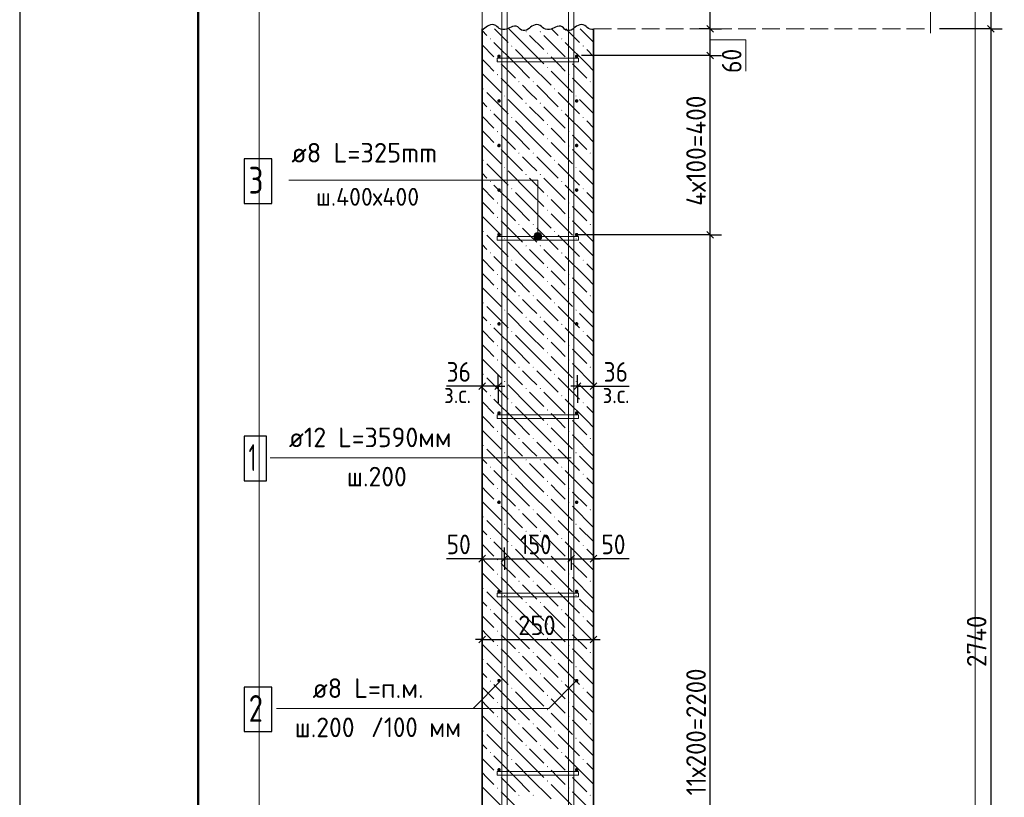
# Model space of a CAD drawing. Header units: millimetres. Extents: x 0 to 50400, y 0 to 35640.
# Tile 9 of 23: x 0 to 13249, y 19559 to 30022. Entities that reach past the tile are written whole.
import ezdxf

# ---------------------------------------------------------------- set-up
doc = ezdxf.new("R2010")
doc.units = ezdxf.units.MM
doc.linetypes.add('______2', pattern=[324, 240, -84])
for name, color, linetype, lineweight in [('Standard', 7, 'Continuous', 25), ('ЖБ Перекрытие верхний уровень', 7, 'Continuous', 35), ('ЖБ Стена верхний уровень', 7, 'Continuous', 35), ('Позиционная метка линия выноска', 7, 'Continuous', 13), ('Позиционная метка номер позиции', 7, 'Continuous', 13), ('Примечания', 7, 'Continuous', 13)]:
    doc.layers.add(name, color=color, linetype=linetype, lineweight=lineweight)
doc.layers.add('Размерная выноска', color=7, linetype='Continuous')
for name, color, linetype, true_color in [('Стена фоновая арматура У1', 7, '______2', 0xa0a0a0), ('Стена фоновая арматура Х1', 7, '______2', 0xa0a0a0), ('Стена фоновая затяжка С-обр.', 7, '______2', 0xa0a0a0)]:
    doc.layers.add(name, color=color, linetype=linetype, true_color=true_color)
doc.styles.add('ISOCPEUR', font='txt')

msp = doc.modelspace()

# ---------------------------------------------------------------- hatches: boundary and pattern name
at = {"layer": 'ЖБ Стена верхний уровень', "linetype": 'Continuous', "lineweight": 18, "transparency": 33554687}
for points in [[(6806, 29859), (6814, 29867), (6822, 29859), (6814, 29851)], [(6998, 29859), (7006, 29867), (7014, 29859), (7006, 29851)], [(6326, 29763), (6334, 29771), (6342, 29763), (6334, 29755)], [(7286, 29763), (7294, 29771), (7302, 29763), (7294, 29755)], [(6614, 29667), (6622, 29675), (6630, 29667), (6622, 29659)], [(7094, 29571), (7102, 29579), (7110, 29571), (7102, 29563)], [(7574, 29667), (7582, 29675), (7590, 29667), (7582, 29659)], [(6422, 29475), (6430, 29483), (6438, 29475), (6430, 29467)], [(7382, 29475), (7390, 29483), (7398, 29475), (7390, 29467)], [(6422, 29283), (6430, 29291), (6438, 29283), (6430, 29275)], [(7094, 29379), (7102, 29387), (7110, 29379), (7102, 29371)], [(7382, 29283), (7390, 29291), (7398, 29283), (7390, 29275)], [(6710, 29187), (6718, 29195), (6726, 29187), (6718, 29179)], [(6902, 29187), (6910, 29195), (6918, 29187), (6910, 29179)], [(7670, 29187), (7678, 29195), (7686, 29187), (7678, 29179)], [(6230, 29091), (6238, 29099), (6246, 29091), (6238, 29083)], [(7190, 29091), (7198, 29099), (7206, 29091), (7198, 29083)], [(6518, 28995), (6526, 29003), (6534, 28995), (6526, 28987)], [(6806, 28899), (6814, 28907), (6822, 28899), (6814, 28891)], [(6998, 28899), (7006, 28907), (7014, 28899), (7006, 28891)], [(7478, 28995), (7486, 29003), (7494, 28995), (7486, 28987)], [(6326, 28803), (6334, 28811), (6342, 28803), (6334, 28795)], [(7286, 28803), (7294, 28811), (7302, 28803), (7294, 28795)], [(6614, 28707), (6622, 28715), (6630, 28707), (6622, 28699)], [(7094, 28611), (7102, 28619), (7110, 28611), (7102, 28603)], [(7574, 28707), (7582, 28715), (7590, 28707), (7582, 28699)], [(6422, 28515), (6430, 28523), (6438, 28515), (6430, 28507)], [(7382, 28515), (7390, 28523), (7398, 28515), (7390, 28507)], [(7094, 28419), (7102, 28427), (7110, 28419), (7102, 28411)], [(6422, 28323), (6430, 28331), (6438, 28323), (6430, 28315)], [(6710, 28227), (6718, 28235), (6726, 28227), (6718, 28219)], [(6902, 28227), (6910, 28235), (6918, 28227), (6910, 28219)], [(7382, 28323), (7390, 28331), (7398, 28323), (7390, 28315)], [(7670, 28227), (7678, 28235), (7686, 28227), (7678, 28219)], [(6230, 28131), (6238, 28139), (6246, 28131), (6238, 28123)], [(7190, 28131), (7198, 28139), (7206, 28131), (7198, 28123)], [(6518, 28035), (6526, 28043), (6534, 28035), (6526, 28027)], [(7478, 28035), (7486, 28043), (7494, 28035), (7486, 28027)], [(6326, 27843), (6334, 27851), (6342, 27843), (6334, 27835)], [(6806, 27939), (6814, 27947), (6822, 27939), (6814, 27931)], [(6998, 27939), (7006, 27947), (7014, 27939), (7006, 27931)], [(7286, 27843), (7294, 27851), (7302, 27843), (7294, 27835)], [(6614, 27747), (6622, 27755), (6630, 27747), (6622, 27739)], [(7574, 27747), (7582, 27755), (7590, 27747), (7582, 27739)], [(6422, 27555), (6430, 27563), (6438, 27555), (6430, 27547)], [(7094, 27651), (7102, 27659), (7110, 27651), (7102, 27643)], [(7382, 27555), (7390, 27563), (7398, 27555), (7390, 27547)], [(7094, 27459), (7102, 27467), (7110, 27459), (7102, 27451)], [(6422, 27363), (6430, 27371), (6438, 27363), (6430, 27355)], [(7382, 27363), (7390, 27371), (7398, 27363), (7390, 27355)], [(6230, 27171), (6238, 27179), (6246, 27171), (6238, 27163)], [(6710, 27267), (6718, 27275), (6726, 27267), (6718, 27259)], [(6902, 27267), (6910, 27275), (6918, 27267), (6910, 27259)], [(7190, 27171), (7198, 27179), (7206, 27171), (7198, 27163)], [(7670, 27267), (7678, 27275), (7686, 27267), (7678, 27259)], [(6518, 27075), (6526, 27083), (6534, 27075), (6526, 27067)], [(7478, 27075), (7486, 27083), (7494, 27075), (7486, 27067)], [(6806, 26979), (6814, 26987), (6822, 26979), (6814, 26971)], [(6998, 26979), (7006, 26987), (7014, 26979), (7006, 26971)], [(6326, 26883), (6334, 26891), (6342, 26883), (6334, 26875)], [(6614, 26787), (6622, 26795), (6630, 26787), (6622, 26779)], [(7286, 26883), (7294, 26891), (7302, 26883), (7294, 26875)], [(7574, 26787), (7582, 26795), (7590, 26787), (7582, 26779)], [(7094, 26691), (7102, 26699), (7110, 26691), (7102, 26683)], [(6422, 26595), (6430, 26603), (6438, 26595), (6430, 26587)], [(7094, 26499), (7102, 26507), (7110, 26499), (7102, 26491)], [(7382, 26595), (7390, 26603), (7398, 26595), (7390, 26587)], [(6422, 26403), (6430, 26411), (6438, 26403), (6430, 26395)], [(7382, 26403), (7390, 26411), (7398, 26403), (7390, 26395)], [(6710, 26307), (6718, 26315), (6726, 26307), (6718, 26299)], [(6902, 26307), (6910, 26315), (6918, 26307), (6910, 26299)], [(7670, 26307), (7678, 26315), (7686, 26307), (7678, 26299)], [(6230, 26211), (6238, 26219), (6246, 26211), (6238, 26203)], [(6518, 26115), (6526, 26123), (6534, 26115), (6526, 26107)], [(7190, 26211), (7198, 26219), (7206, 26211), (7198, 26203)], [(7478, 26115), (7486, 26123), (7494, 26115), (7486, 26107)], [(6806, 26019), (6814, 26027), (6822, 26019), (6814, 26011)], [(6998, 26019), (7006, 26027), (7014, 26019), (7006, 26011)], [(6326, 25923), (6334, 25931), (6342, 25923), (6334, 25915)], [(7286, 25923), (7294, 25931), (7302, 25923), (7294, 25915)], [(6614, 25827), (6622, 25835), (6630, 25827), (6622, 25819)], [(7094, 25731), (7102, 25739), (7110, 25731), (7102, 25723)], [(7574, 25827), (7582, 25835), (7590, 25827), (7582, 25819)], [(6422, 25635), (6430, 25643), (6438, 25635), (6430, 25627)], [(7382, 25635), (7390, 25643), (7398, 25635), (7390, 25627)], [(6422, 25443), (6430, 25451), (6438, 25443), (6430, 25435)], [(7094, 25539), (7102, 25547), (7110, 25539), (7102, 25531)], [(7382, 25443), (7390, 25451), (7398, 25443), (7390, 25435)], [(6710, 25347), (6718, 25355), (6726, 25347), (6718, 25339)], [(6902, 25347), (6910, 25355), (6918, 25347), (6910, 25339)], [(7670, 25347), (7678, 25355), (7686, 25347), (7678, 25339)], [(6230, 25251), (6238, 25259), (6246, 25251), (6238, 25243)], [(7190, 25251), (7198, 25259), (7206, 25251), (7198, 25243)], [(6518, 25155), (6526, 25163), (6534, 25155), (6526, 25147)], [(6806, 25059), (6814, 25067), (6822, 25059), (6814, 25051)], [(6998, 25059), (7006, 25067), (7014, 25059), (7006, 25051)], [(7478, 25155), (7486, 25163), (7494, 25155), (7486, 25147)], [(6326, 24963), (6334, 24971), (6342, 24963), (6334, 24955)], [(7286, 24963), (7294, 24971), (7302, 24963), (7294, 24955)], [(6614, 24867), (6622, 24875), (6630, 24867), (6622, 24859)], [(7094, 24771), (7102, 24779), (7110, 24771), (7102, 24763)], [(7574, 24867), (7582, 24875), (7590, 24867), (7582, 24859)], [(6422, 24675), (6430, 24683), (6438, 24675), (6430, 24667)], [(7382, 24675), (7390, 24683), (7398, 24675), (7390, 24667)], [(7094, 24579), (7102, 24587), (7110, 24579), (7102, 24571)], [(6422, 24483), (6430, 24491), (6438, 24483), (6430, 24475)], [(6710, 24387), (6718, 24395), (6726, 24387), (6718, 24379)], [(6902, 24387), (6910, 24395), (6918, 24387), (6910, 24379)], [(7382, 24483), (7390, 24491), (7398, 24483), (7390, 24475)], [(7670, 24387), (7678, 24395), (7686, 24387), (7678, 24379)], [(6230, 24291), (6238, 24299), (6246, 24291), (6238, 24283)], [(7190, 24291), (7198, 24299), (7206, 24291), (7198, 24283)], [(6518, 24195), (6526, 24203), (6534, 24195), (6526, 24187)], [(7478, 24195), (7486, 24203), (7494, 24195), (7486, 24187)], [(6326, 24003), (6334, 24011), (6342, 24003), (6334, 23995)], [(6806, 24099), (6814, 24107), (6822, 24099), (6814, 24091)], [(6998, 24099), (7006, 24107), (7014, 24099), (7006, 24091)], [(7286, 24003), (7294, 24011), (7302, 24003), (7294, 23995)], [(6614, 23907), (6622, 23915), (6630, 23907), (6622, 23899)], [(7574, 23907), (7582, 23915), (7590, 23907), (7582, 23899)], [(6422, 23715), (6430, 23723), (6438, 23715), (6430, 23707)], [(7094, 23811), (7102, 23819), (7110, 23811), (7102, 23803)], [(7382, 23715), (7390, 23723), (7398, 23715), (7390, 23707)], [(7094, 23619), (7102, 23627), (7110, 23619), (7102, 23611)], [(6422, 23523), (6430, 23531), (6438, 23523), (6430, 23515)], [(7382, 23523), (7390, 23531), (7398, 23523), (7390, 23515)], [(6230, 23331), (6238, 23339), (6246, 23331), (6238, 23323)], [(6710, 23427), (6718, 23435), (6726, 23427), (6718, 23419)], [(6902, 23427), (6910, 23435), (6918, 23427), (6910, 23419)], [(7190, 23331), (7198, 23339), (7206, 23331), (7198, 23323)], [(7670, 23427), (7678, 23435), (7686, 23427), (7678, 23419)], [(6518, 23235), (6526, 23243), (6534, 23235), (6526, 23227)], [(7478, 23235), (7486, 23243), (7494, 23235), (7486, 23227)], [(6806, 23139), (6814, 23147), (6822, 23139), (6814, 23131)], [(6998, 23139), (7006, 23147), (7014, 23139), (7006, 23131)], [(6326, 23043), (6334, 23051), (6342, 23043), (6334, 23035)], [(6614, 22947), (6622, 22955), (6630, 22947), (6622, 22939)], [(7286, 23043), (7294, 23051), (7302, 23043), (7294, 23035)], [(7574, 22947), (7582, 22955), (7590, 22947), (7582, 22939)], [(7094, 22851), (7102, 22859), (7110, 22851), (7102, 22843)], [(6422, 22755), (6430, 22763), (6438, 22755), (6430, 22747)], [(7094, 22659), (7102, 22667), (7110, 22659), (7102, 22651)], [(7382, 22755), (7390, 22763), (7398, 22755), (7390, 22747)], [(6422, 22563), (6430, 22571), (6438, 22563), (6430, 22555)], [(7382, 22563), (7390, 22571), (7398, 22563), (7390, 22555)], [(6710, 22467), (6718, 22475), (6726, 22467), (6718, 22459)], [(6902, 22467), (6910, 22475), (6918, 22467), (6910, 22459)], [(7670, 22467), (7678, 22475), (7686, 22467), (7678, 22459)], [(6230, 22371), (6238, 22379), (6246, 22371), (6238, 22363)], [(6518, 22275), (6526, 22283), (6534, 22275), (6526, 22267)], [(7190, 22371), (7198, 22379), (7206, 22371), (7198, 22363)], [(7478, 22275), (7486, 22283), (7494, 22275), (7486, 22267)], [(6806, 22179), (6814, 22187), (6822, 22179), (6814, 22171)], [(6998, 22179), (7006, 22187), (7014, 22179), (7006, 22171)], [(6326, 22083), (6334, 22091), (6342, 22083), (6334, 22075)], [(6614, 21987), (6622, 21995), (6630, 21987), (6622, 21979)], [(7286, 22083), (7294, 22091), (7302, 22083), (7294, 22075)], [(7574, 21987), (7582, 21995), (7590, 21987), (7582, 21979)], [(7094, 21891), (7102, 21899), (7110, 21891), (7102, 21883)], [(6422, 21795), (6430, 21803), (6438, 21795), (6430, 21787)], [(7382, 21795), (7390, 21803), (7398, 21795), (7390, 21787)], [(6422, 21603), (6430, 21611), (6438, 21603), (6430, 21595)], [(7094, 21699), (7102, 21707), (7110, 21699), (7102, 21691)], [(7382, 21603), (7390, 21611), (7398, 21603), (7390, 21595)], [(6710, 21507), (6718, 21515), (6726, 21507), (6718, 21499)], [(6902, 21507), (6910, 21515), (6918, 21507), (6910, 21499)], [(7670, 21507), (7678, 21515), (7686, 21507), (7678, 21499)], [(6230, 21411), (6238, 21419), (6246, 21411), (6238, 21403)], [(7190, 21411), (7198, 21419), (7206, 21411), (7198, 21403)], [(6518, 21315), (6526, 21323), (6534, 21315), (6526, 21307)], [(6806, 21219), (6814, 21227), (6822, 21219), (6814, 21211)], [(6998, 21219), (7006, 21227), (7014, 21219), (7006, 21211)], [(7478, 21315), (7486, 21323), (7494, 21315), (7486, 21307)], [(6326, 21123), (6334, 21131), (6342, 21123), (6334, 21115)], [(7286, 21123), (7294, 21131), (7302, 21123), (7294, 21115)], [(6614, 21027), (6622, 21035), (6630, 21027), (6622, 21019)], [(7094, 20931), (7102, 20939), (7110, 20931), (7102, 20923)], [(7574, 21027), (7582, 21035), (7590, 21027), (7582, 21019)], [(6422, 20835), (6430, 20843), (6438, 20835), (6430, 20827)], [(7382, 20835), (7390, 20843), (7398, 20835), (7390, 20827)], [(7094, 20739), (7102, 20747), (7110, 20739), (7102, 20731)], [(6422, 20643), (6430, 20651), (6438, 20643), (6430, 20635)], [(6710, 20547), (6718, 20555), (6726, 20547), (6718, 20539)], [(6902, 20547), (6910, 20555), (6918, 20547), (6910, 20539)], [(7382, 20643), (7390, 20651), (7398, 20643), (7390, 20635)], [(7670, 20547), (7678, 20555), (7686, 20547), (7678, 20539)], [(6230, 20451), (6238, 20459), (6246, 20451), (6238, 20443)], [(7190, 20451), (7198, 20459), (7206, 20451), (7198, 20443)], [(6518, 20355), (6526, 20363), (6534, 20355), (6526, 20347)], [(7478, 20355), (7486, 20363), (7494, 20355), (7486, 20347)], [(6326, 20163), (6334, 20171), (6342, 20163), (6334, 20155)], [(6806, 20259), (6814, 20267), (6822, 20259), (6814, 20251)], [(6998, 20259), (7006, 20267), (7014, 20259), (7006, 20251)], [(7286, 20163), (7294, 20171), (7302, 20163), (7294, 20155)], [(6614, 20067), (6622, 20075), (6630, 20067), (6622, 20059)], [(7574, 20067), (7582, 20075), (7590, 20067), (7582, 20059)], [(6422, 19875), (6430, 19883), (6438, 19875), (6430, 19867)], [(7094, 19971), (7102, 19979), (7110, 19971), (7102, 19963)], [(7382, 19875), (7390, 19883), (7398, 19875), (7390, 19867)], [(7094, 19779), (7102, 19787), (7110, 19779), (7102, 19771)], [(6422, 19683), (6430, 19691), (6438, 19683), (6430, 19675)], [(7382, 19683), (7390, 19691), (7398, 19683), (7390, 19675)], [(6710, 19587), (6718, 19595), (6726, 19587), (6718, 19579)], [(6902, 19587), (6910, 19595), (6918, 19587), (6910, 19579)], [(7670, 19587), (7678, 19595), (7686, 19587), (7678, 19579)]]:
    msp.add_hatch(color=7, dxfattribs=at).paths.add_polyline_path(points, flags=16)
at = {"layer": 'Позиционная метка линия выноска', "linetype": 'Continuous', "lineweight": 13, "transparency": 33554687}
for points in [[(7019, 27131), (6926, 27131), (6918, 27104)], [(7019, 27131), (6918, 27104), (7026, 27104)], [(7026, 27104), (6918, 27104), (6926, 27077)], [(6999, 27151), (6945, 27151), (6926, 27131)], [(6999, 27151), (6926, 27131), (7019, 27131)], [(7026, 27104), (6926, 27077), (7019, 27077)], [(7019, 27077), (6926, 27077), (6945, 27058)], [(6945, 27151), (6999, 27151), (6972, 27158)], [(7019, 27077), (6945, 27058), (6999, 27058)], [(6999, 27058), (6945, 27058), (6972, 27050)]]:
    msp.add_hatch(color=7, dxfattribs=at).paths.add_polyline_path(points)
at = {"layer": 'Стена фоновая арматура У1', "linetype": 'Continuous', "lineweight": 13, "transparency": 33554687}
for points in [[(6474, 29529), (6472, 29539), (6467, 29546), (6459, 29552), (6450, 29553), (6441, 29552), (6433, 29546), (6428, 29539), (6426, 29529), (6428, 29520), (6433, 29512), (6441, 29507), (6450, 29505), (6459, 29507), (6467, 29512), (6472, 29520)], [(7518, 29529), (7516, 29539), (7511, 29546), (7503, 29552), (7494, 29553), (7485, 29552), (7477, 29546), (7472, 29539), (7470, 29529), (7472, 29520), (7477, 29512), (7485, 29507), (7494, 29505), (7503, 29507), (7511, 29512), (7516, 29520)], [(6474, 28929), (6472, 28939), (6467, 28946), (6459, 28952), (6450, 28953), (6441, 28952), (6433, 28946), (6428, 28939), (6426, 28929), (6428, 28920), (6433, 28912), (6441, 28907), (6450, 28905), (6459, 28907), (6467, 28912), (6472, 28920)], [(7518, 28929), (7516, 28939), (7511, 28946), (7503, 28952), (7494, 28953), (7485, 28952), (7477, 28946), (7472, 28939), (7470, 28929), (7472, 28920), (7477, 28912), (7485, 28907), (7494, 28905), (7503, 28907), (7511, 28912), (7516, 28920)], [(6474, 28329), (6472, 28339), (6467, 28346), (6459, 28352), (6450, 28353), (6441, 28352), (6433, 28346), (6428, 28339), (6426, 28329), (6428, 28320), (6433, 28312), (6441, 28307), (6450, 28305), (6459, 28307), (6467, 28312), (6472, 28320)], [(7518, 28329), (7516, 28339), (7511, 28346), (7503, 28352), (7494, 28353), (7485, 28352), (7477, 28346), (7472, 28339), (7470, 28329), (7472, 28320), (7477, 28312), (7485, 28307), (7494, 28305), (7503, 28307), (7511, 28312), (7516, 28320)], [(6474, 27729), (6472, 27739), (6467, 27746), (6459, 27752), (6450, 27753), (6441, 27752), (6433, 27746), (6428, 27739), (6426, 27729), (6428, 27720), (6433, 27712), (6441, 27707), (6450, 27705), (6459, 27707), (6467, 27712), (6472, 27720)], [(7518, 27729), (7516, 27739), (7511, 27746), (7503, 27752), (7494, 27753), (7485, 27752), (7477, 27746), (7472, 27739), (7470, 27729), (7472, 27720), (7477, 27712), (7485, 27707), (7494, 27705), (7503, 27707), (7511, 27712), (7516, 27720)], [(6474, 27129), (6472, 27139), (6467, 27146), (6459, 27152), (6450, 27153), (6441, 27152), (6433, 27146), (6428, 27139), (6426, 27129), (6428, 27120), (6433, 27112), (6441, 27107), (6450, 27105), (6459, 27107), (6467, 27112), (6472, 27120)], [(7518, 27129), (7516, 27139), (7511, 27146), (7503, 27152), (7494, 27153), (7485, 27152), (7477, 27146), (7472, 27139), (7470, 27129), (7472, 27120), (7477, 27112), (7485, 27107), (7494, 27105), (7503, 27107), (7511, 27112), (7516, 27120)], [(6474, 25929), (6472, 25939), (6467, 25946), (6459, 25952), (6450, 25953), (6441, 25952), (6433, 25946), (6428, 25939), (6426, 25929), (6428, 25920), (6433, 25912), (6441, 25907), (6450, 25905), (6459, 25907), (6467, 25912), (6472, 25920)], [(7518, 25929), (7516, 25939), (7511, 25946), (7503, 25952), (7494, 25953), (7485, 25952), (7477, 25946), (7472, 25939), (7470, 25929), (7472, 25920), (7477, 25912), (7485, 25907), (7494, 25905), (7503, 25907), (7511, 25912), (7516, 25920)], [(6474, 24729), (6472, 24739), (6467, 24746), (6459, 24752), (6450, 24753), (6441, 24752), (6433, 24746), (6428, 24739), (6426, 24729), (6428, 24720), (6433, 24712), (6441, 24707), (6450, 24705), (6459, 24707), (6467, 24712), (6472, 24720)], [(7518, 24729), (7516, 24739), (7511, 24746), (7503, 24752), (7494, 24753), (7485, 24752), (7477, 24746), (7472, 24739), (7470, 24729), (7472, 24720), (7477, 24712), (7485, 24707), (7494, 24705), (7503, 24707), (7511, 24712), (7516, 24720)], [(6474, 23529), (6472, 23539), (6467, 23546), (6459, 23552), (6450, 23553), (6441, 23552), (6433, 23546), (6428, 23539), (6426, 23529), (6428, 23520), (6433, 23512), (6441, 23507), (6450, 23505), (6459, 23507), (6467, 23512), (6472, 23520)], [(7518, 23529), (7516, 23539), (7511, 23546), (7503, 23552), (7494, 23553), (7485, 23552), (7477, 23546), (7472, 23539), (7470, 23529), (7472, 23520), (7477, 23512), (7485, 23507), (7494, 23505), (7503, 23507), (7511, 23512), (7516, 23520)], [(6474, 22329), (6472, 22339), (6467, 22346), (6459, 22352), (6450, 22353), (6441, 22352), (6433, 22346), (6428, 22339), (6426, 22329), (6428, 22320), (6433, 22312), (6441, 22307), (6450, 22305), (6459, 22307), (6467, 22312), (6472, 22320)], [(7518, 22329), (7516, 22339), (7511, 22346), (7503, 22352), (7494, 22353), (7485, 22352), (7477, 22346), (7472, 22339), (7470, 22329), (7472, 22320), (7477, 22312), (7485, 22307), (7494, 22305), (7503, 22307), (7511, 22312), (7516, 22320)], [(6474, 21129), (6472, 21139), (6467, 21146), (6459, 21152), (6450, 21153), (6441, 21152), (6433, 21146), (6428, 21139), (6426, 21129), (6428, 21120), (6433, 21112), (6441, 21107), (6450, 21105), (6459, 21107), (6467, 21112), (6472, 21120)], [(7518, 21129), (7516, 21139), (7511, 21146), (7503, 21152), (7494, 21153), (7485, 21152), (7477, 21146), (7472, 21139), (7470, 21129), (7472, 21120), (7477, 21112), (7485, 21107), (7494, 21105), (7503, 21107), (7511, 21112), (7516, 21120)], [(6474, 19929), (6472, 19939), (6467, 19946), (6459, 19952), (6450, 19953), (6441, 19952), (6433, 19946), (6428, 19939), (6426, 19929), (6428, 19920), (6433, 19912), (6441, 19907), (6450, 19905), (6459, 19907), (6467, 19912), (6472, 19920)], [(7518, 19929), (7516, 19939), (7511, 19946), (7503, 19952), (7494, 19953), (7485, 19952), (7477, 19946), (7472, 19939), (7470, 19929), (7472, 19920), (7477, 19912), (7485, 19907), (7494, 19905), (7503, 19907), (7511, 19912), (7516, 19920)]]:
    msp.add_hatch(color=7, dxfattribs=at).paths.add_polyline_path(points)

# ---------------------------------------------------------------- linework, layer by layer
at = {"layer": 'Standard', "color": 7, "linetype": 'Continuous', "lineweight": 25, "transparency": 33554687}
for p, q in [((2400, 35040), (2400, 1270)), ((9338, 29856), (9248, 29946)), ((13024, 29946), (13114, 29856)), ((9338, 29496), (9248, 29586)), ((9338, 27084), (9248, 27174)), ((6267, 25136), (6177, 25046)), ((6483, 25136), (6393, 25046)), ((7461, 25046), (7551, 25136)), ((7677, 25046), (7767, 25136)), ((6177, 22725), (6267, 22815)), ((6477, 22725), (6567, 22815)), ((7377, 22725), (7467, 22815)), ((7677, 22725), (7767, 22815)), ((6177, 21636), (6267, 21726)), ((7677, 21636), (7767, 21726))]:
    msp.add_line(p, q, dxfattribs=at)
at = {"layer": 'Standard', "color": 7, "linetype": 'Continuous', "lineweight": -3, "transparency": 33554687}
for p, q in [((13069, 31101), (13069, 29901)), ((9293, 29901), (9293, 30723)), ((9293, 29901), (9143, 29901)), ((9293, 29901), (9443, 29901)), ((9293, 29901), (9293, 29901)), ((9293, 29541), (9293, 29901)), ((13069, 29901), (12919, 29901)), ((13069, 29901), (13219, 29901)), ((13069, 29901), (13069, 13461)), ((9293, 29541), (9143, 29541)), ((9293, 29541), (9443, 29541)), ((9293, 27129), (9293, 29541)), ((9293, 27129), (9143, 27129)), ((9293, 27129), (9443, 27129)), ((6222, 25091), (6222, 25241)), ((6438, 25091), (6438, 25241)), ((7506, 25091), (7506, 25241)), ((7722, 25091), (7722, 25241)), ((6222, 25091), (6132, 25091)), ((6222, 25091), (6222, 24941)), ((6222, 25091), (6222, 25091)), ((6438, 25091), (6222, 25091)), ((6438, 25091), (6438, 24941)), ((6438, 25091), (6438, 24866)), ((6438, 25091), (6528, 25091)), ((7506, 25091), (7416, 25091)), ((7506, 25091), (7506, 24941)), ((7506, 25091), (7506, 24866)), ((7506, 25091), (7722, 25091)), ((7722, 25091), (7722, 24941)), ((7722, 25091), (7722, 25091)), ((7722, 25091), (7812, 25091)), ((6222, 22770), (6222, 22920)), ((6522, 22770), (6522, 22920)), ((7422, 22770), (7422, 22920)), ((7722, 22770), (7722, 22920)), ((6222, 22770), (6132, 22770)), ((6222, 22770), (6222, 22620)), ((6222, 22770), (6522, 22770)), ((6522, 22770), (6522, 22620)), ((6522, 22770), (7422, 22770)), ((7422, 22770), (7422, 22620)), ((7422, 22770), (7722, 22770)), ((7722, 22770), (7722, 22620)), ((7722, 22770), (7812, 22770)), ((6222, 21681), (6222, 21831)), ((7722, 21681), (7722, 21831)), ((6222, 21681), (6132, 21681)), ((6222, 21681), (6222, 21531)), ((6222, 21681), (7722, 21681)), ((7722, 21681), (7722, 21531)), ((7722, 21681), (7812, 21681))]:
    msp.add_line(p, q, dxfattribs=at)
at = {"layer": 'Standard', "color": 7, "linetype": 'Continuous', "lineweight": 25, "transparency": 33554687}
msp.add_lwpolyline([(0, 0), (50400, 0), (50400, 35640), (0, 35640), (0, 0)], close=True, dxfattribs=at)
at = {"layer": 'Standard', "color": 7, "linetype": 'Continuous', "lineweight": 50, "transparency": 33554687}
msp.add_lwpolyline([(2400, 35040), (49800, 35040), (49800, 600), (2400, 600), (2400, 35040)], close=True, dxfattribs=at)
at = {"layer": 'Standard', "color": 254, "linetype": 'Continuous', "lineweight": 13, "true_color": 0xc4c4ff, "transparency": 33554687}
msp.add_lwpolyline([(3221, 9792), (12857, 9792), (12857, 32592), (3221, 32592), (3221, 9792)], dxfattribs=at)
at = {"layer": 'Standard', "color": 7, "linetype": 'Continuous', "lineweight": -3, "transparency": 33554687}
for points in [[(13069, 29901), (13049, 29901), (13049, 29901), (13049, 29901), (13049, 29901), (12377, 29901)], [(9293, 29541), (9273, 29541), (9273, 29541), (9262, 29541), (9262, 29541), (7561, 29541)], [(9293, 27129), (9273, 27129), (9273, 27129), (9273, 27129), (9273, 27129), (9263, 27129), (9263, 27129), (7494, 27129)], [(9293, 13941), (9293, 14448), (9293, 14448), (9293, 27129)]]:
    msp.add_lwpolyline(points, dxfattribs=at)
at = {"layer": 'Standard', "color": 7, "linetype": 'Continuous', "lineweight": 13, "transparency": 33554687}
msp.add_lwpolyline([(9293, 29751), (9773, 29751), (9773, 29331)], dxfattribs=at)
at = {"layer": 'ЖБ Перекрытие верхний уровень', "color": 7, "linetype": '______2', "lineweight": 18, "transparency": 33554687}
for p, q in [((6222, 31101), (6222, 29901)), ((7722, 29901), (12257, 29901))]:
    msp.add_line(p, q, dxfattribs=at)
at = {"layer": 'ЖБ Стена верхний уровень', "color": 7, "linetype": 'Continuous', "lineweight": 35, "transparency": 33554687}
for p, q in [((6222, 29901), (6222, 13461)), ((7722, 13461), (7722, 29901))]:
    msp.add_line(p, q, dxfattribs=at)
at = {"layer": 'ЖБ Стена верхний уровень', "color": 9, "linetype": 'Continuous', "lineweight": 18, "true_color": 0xc7c7c7, "transparency": 33554687}
for p, q in [((6222, 29875), (6286, 29811)), ((6388, 29901), (6574, 29715)), ((6862, 29619), (6580, 29901)), ((6862, 29811), (7054, 29619)), ((7054, 29811), (7342, 29523)), ((7156, 29901), (7246, 29811)), ((7348, 29901), (7534, 29715)), ((7722, 29719), (7540, 29901)), ((6222, 29683), (6382, 29523)), ((6670, 29427), (6382, 29715)), ((7630, 29427), (7342, 29715)), ((6670, 29619), (6862, 29427)), ((6862, 29619), (7054, 29427)), ((7630, 29619), (7722, 29527)), ((6286, 29427), (6222, 29491)), ((6382, 29331), (6286, 29427)), ((6478, 29427), (6670, 29235)), ((6670, 29427), (6862, 29235)), ((6862, 29427), (7150, 29139)), ((7246, 29427), (7150, 29523)), ((7342, 29331), (7246, 29427)), ((7438, 29427), (7630, 29235)), ((7630, 29427), (7722, 29335)), ((6222, 29299), (6478, 29043)), ((7150, 29331), (7438, 29043)), ((6478, 29235), (6766, 28947)), ((7438, 29235), (7722, 28951)), ((6286, 29043), (6574, 28755)), ((6862, 29043), (6766, 29139)), ((6958, 28947), (6862, 29043)), ((6958, 29139), (7246, 28851)), ((7246, 29043), (7534, 28755)), ((6222, 28915), (6286, 28851)), ((6862, 28659), (6574, 28947)), ((7722, 28759), (7534, 28947)), ((6670, 28467), (6382, 28755)), ((6862, 28851), (7054, 28659)), ((7054, 28851), (7342, 28563)), ((7630, 28467), (7342, 28755)), ((6222, 28723), (6382, 28563)), ((6670, 28659), (6862, 28467)), ((6862, 28659), (7054, 28467)), ((7630, 28659), (7722, 28567)), ((6286, 28467), (6222, 28531)), ((7246, 28467), (7150, 28563)), ((6382, 28371), (6286, 28467)), ((6478, 28467), (6670, 28275)), ((6670, 28467), (6862, 28275)), ((6862, 28467), (7150, 28179)), ((7150, 28371), (7438, 28083)), ((7342, 28371), (7246, 28467)), ((7438, 28467), (7630, 28275)), ((7630, 28467), (7722, 28375)), ((6222, 28339), (6478, 28083)), ((6478, 28275), (6766, 27987)), ((7438, 28275), (7722, 27991)), ((6862, 28083), (6766, 28179)), ((6958, 28179), (7246, 27891)), ((6286, 28083), (6574, 27795)), ((6862, 27699), (6574, 27987)), ((6958, 27987), (6862, 28083)), ((7246, 28083), (7534, 27795)), ((7722, 27799), (7534, 27987)), ((6222, 27955), (6286, 27891)), ((6862, 27891), (7054, 27699)), ((7054, 27891), (7342, 27603)), ((6222, 27763), (6382, 27603)), ((6670, 27507), (6382, 27795)), ((6670, 27699), (6862, 27507)), ((6862, 27699), (7054, 27507)), ((7630, 27507), (7342, 27795)), ((7630, 27699), (7722, 27607)), ((6286, 27507), (6222, 27571)), ((7246, 27507), (7150, 27603)), ((6382, 27411), (6286, 27507)), ((6478, 27507), (6670, 27315)), ((6670, 27507), (6862, 27315)), ((6862, 27507), (7150, 27219)), ((7342, 27411), (7246, 27507)), ((7438, 27507), (7630, 27315)), ((7630, 27507), (7722, 27415)), ((6222, 27379), (6478, 27123)), ((6478, 27315), (6766, 27027)), ((7150, 27411), (7438, 27123)), ((7438, 27315), (7722, 27031)), ((6862, 27123), (6766, 27219)), ((6958, 27219), (7246, 26931)), ((6286, 27123), (6574, 26835)), ((6958, 27027), (6862, 27123)), ((7246, 27123), (7534, 26835)), ((6222, 26995), (6286, 26931)), ((6862, 26739), (6574, 27027)), ((6862, 26931), (7054, 26739)), ((7054, 26931), (7342, 26643)), ((7722, 26839), (7534, 27027)), ((6222, 26803), (6382, 26643)), ((6670, 26547), (6382, 26835)), ((7630, 26547), (7342, 26835)), ((6670, 26739), (6862, 26547)), ((6862, 26739), (7054, 26547)), ((7246, 26547), (7150, 26643)), ((7630, 26739), (7722, 26647)), ((6286, 26547), (6222, 26611)), ((6382, 26451), (6286, 26547)), ((6478, 26547), (6670, 26355)), ((6670, 26547), (6862, 26355)), ((6862, 26547), (7150, 26259)), ((7342, 26451), (7246, 26547)), ((7438, 26547), (7630, 26355)), ((7630, 26547), (7722, 26455)), ((6222, 26419), (6478, 26163)), ((7150, 26451), (7438, 26163)), ((6478, 26355), (6766, 26067)), ((6862, 26163), (6766, 26259)), ((6958, 26259), (7246, 25971)), ((7438, 26355), (7722, 26071)), ((6286, 26163), (6574, 25875)), ((6958, 26067), (6862, 26163)), ((7246, 26163), (7534, 25875)), ((6222, 26035), (6286, 25971)), ((6862, 25779), (6574, 26067)), ((6862, 25971), (7054, 25779)), ((7054, 25971), (7342, 25683)), ((7722, 25879), (7534, 26067)), ((6222, 25843), (6382, 25683)), ((6670, 25587), (6382, 25875)), ((7630, 25587), (7342, 25875)), ((6670, 25779), (6862, 25587)), ((6862, 25779), (7054, 25587)), ((7630, 25779), (7722, 25687)), ((6286, 25587), (6222, 25651)), ((6382, 25491), (6286, 25587)), ((6478, 25587), (6670, 25395)), ((6670, 25587), (6862, 25395)), ((6862, 25587), (7150, 25299)), ((7246, 25587), (7150, 25683)), ((7342, 25491), (7246, 25587)), ((7438, 25587), (7630, 25395)), ((7630, 25587), (7722, 25495)), ((6222, 25459), (6478, 25203)), ((7150, 25491), (7438, 25203)), ((6478, 25395), (6766, 25107)), ((7438, 25395), (7722, 25111)), ((6286, 25203), (6574, 24915)), ((6862, 25203), (6766, 25299)), ((6958, 25107), (6862, 25203)), ((6958, 25299), (7246, 25011)), ((7246, 25203), (7534, 24915)), ((6222, 25075), (6286, 25011)), ((6862, 24819), (6574, 25107)), ((7722, 24919), (7534, 25107)), ((6670, 24627), (6382, 24915)), ((6862, 25011), (7054, 24819)), ((7054, 25011), (7342, 24723)), ((7630, 24627), (7342, 24915)), ((6222, 24883), (6382, 24723)), ((6670, 24819), (6862, 24627)), ((6862, 24819), (7054, 24627)), ((7630, 24819), (7722, 24727)), ((6286, 24627), (6222, 24691)), ((7246, 24627), (7150, 24723)), ((6382, 24531), (6286, 24627)), ((6478, 24627), (6670, 24435)), ((6670, 24627), (6862, 24435)), ((6862, 24627), (7150, 24339)), ((7150, 24531), (7438, 24243)), ((7342, 24531), (7246, 24627)), ((7438, 24627), (7630, 24435)), ((7630, 24627), (7722, 24535)), ((6222, 24499), (6478, 24243)), ((6478, 24435), (6766, 24147)), ((7438, 24435), (7722, 24151)), ((6862, 24243), (6766, 24339)), ((6958, 24339), (7246, 24051)), ((6222, 24115), (6286, 24051)), ((6286, 24243), (6574, 23955)), ((6862, 23859), (6574, 24147)), ((6958, 24147), (6862, 24243)), ((7246, 24243), (7534, 23955)), ((7722, 23959), (7534, 24147)), ((6862, 24051), (7054, 23859)), ((7054, 24051), (7342, 23763)), ((6222, 23923), (6382, 23763)), ((6670, 23667), (6382, 23955)), ((6670, 23859), (6862, 23667)), ((6862, 23859), (7054, 23667)), ((7630, 23667), (7342, 23955)), ((7630, 23859), (7722, 23767)), ((6286, 23667), (6222, 23731)), ((7246, 23667), (7150, 23763)), ((6382, 23571), (6286, 23667)), ((6478, 23667), (6670, 23475)), ((6670, 23667), (6862, 23475)), ((6862, 23667), (7150, 23379)), ((7342, 23571), (7246, 23667)), ((7438, 23667), (7630, 23475)), ((7630, 23667), (7722, 23575)), ((6222, 23539), (6478, 23283)), ((6478, 23475), (6766, 23187)), ((7150, 23571), (7438, 23283)), ((7438, 23475), (7722, 23191)), ((6862, 23283), (6766, 23379)), ((6958, 23379), (7246, 23091)), ((6286, 23283), (6574, 22995)), ((6862, 22899), (6574, 23187)), ((6958, 23187), (6862, 23283)), ((7246, 23283), (7534, 22995)), ((7722, 22999), (7534, 23187)), ((6222, 23155), (6286, 23091)), ((6862, 23091), (7054, 22899)), ((7054, 23091), (7342, 22803)), ((6222, 22963), (6382, 22803)), ((6670, 22707), (6382, 22995)), ((7630, 22707), (7342, 22995)), ((6670, 22899), (6862, 22707)), ((6862, 22899), (7054, 22707)), ((7246, 22707), (7150, 22803)), ((7630, 22899), (7722, 22807)), ((6286, 22707), (6222, 22771)), ((6382, 22611), (6286, 22707)), ((6478, 22707), (6670, 22515)), ((6670, 22707), (6862, 22515)), ((6862, 22707), (7150, 22419)), ((7342, 22611), (7246, 22707)), ((7438, 22707), (7630, 22515)), ((7630, 22707), (7722, 22615)), ((6222, 22579), (6478, 22323)), ((7150, 22611), (7438, 22323)), ((6478, 22515), (6766, 22227)), ((6862, 22323), (6766, 22419)), ((6958, 22419), (7246, 22131)), ((7438, 22515), (7722, 22231)), ((6286, 22323), (6574, 22035)), ((6958, 22227), (6862, 22323)), ((7246, 22323), (7534, 22035)), ((6222, 22195), (6286, 22131)), ((6862, 21939), (6574, 22227)), ((6862, 22131), (7054, 21939)), ((7054, 22131), (7342, 21843)), ((7722, 22039), (7534, 22227)), ((6222, 22003), (6382, 21843)), ((6670, 21747), (6382, 22035)), ((7630, 21747), (7342, 22035)), ((6670, 21939), (6862, 21747)), ((6862, 21939), (7054, 21747)), ((7630, 21939), (7722, 21847)), ((6286, 21747), (6222, 21811)), ((6382, 21651), (6286, 21747)), ((6478, 21747), (6670, 21555)), ((6670, 21747), (6862, 21555)), ((6862, 21747), (7150, 21459)), ((7246, 21747), (7150, 21843)), ((7342, 21651), (7246, 21747)), ((7438, 21747), (7630, 21555)), ((7630, 21747), (7722, 21655)), ((6222, 21619), (6478, 21363)), ((7150, 21651), (7438, 21363)), ((6478, 21555), (6766, 21267)), ((7438, 21555), (7722, 21271)), ((6286, 21363), (6574, 21075)), ((6862, 21363), (6766, 21459)), ((6958, 21267), (6862, 21363)), ((6958, 21459), (7246, 21171)), ((7246, 21363), (7534, 21075)), ((6222, 21235), (6286, 21171)), ((6862, 20979), (6574, 21267)), ((7722, 21079), (7534, 21267)), ((6670, 20787), (6382, 21075)), ((6862, 21171), (7054, 20979)), ((7054, 21171), (7342, 20883)), ((7630, 20787), (7342, 21075)), ((6222, 21043), (6382, 20883)), ((6670, 20979), (6862, 20787)), ((6862, 20979), (7054, 20787)), ((7630, 20979), (7722, 20887)), ((6286, 20787), (6222, 20851)), ((7246, 20787), (7150, 20883)), ((6382, 20691), (6286, 20787)), ((6478, 20787), (6670, 20595)), ((6670, 20787), (6862, 20595)), ((6862, 20787), (7150, 20499)), ((7150, 20691), (7438, 20403)), ((7342, 20691), (7246, 20787)), ((7438, 20787), (7630, 20595)), ((7630, 20787), (7722, 20695)), ((6222, 20659), (6478, 20403)), ((6478, 20595), (6766, 20307)), ((7438, 20595), (7722, 20311)), ((6862, 20403), (6766, 20499)), ((6958, 20499), (7246, 20211)), ((6222, 20275), (6286, 20211)), ((6286, 20403), (6574, 20115)), ((6862, 20019), (6574, 20307)), ((6958, 20307), (6862, 20403)), ((7246, 20403), (7534, 20115)), ((7722, 20119), (7534, 20307)), ((6862, 20211), (7054, 20019)), ((7054, 20211), (7342, 19923)), ((6222, 20083), (6382, 19923)), ((6670, 19827), (6382, 20115)), ((6670, 20019), (6862, 19827)), ((6862, 20019), (7054, 19827)), ((7630, 19827), (7342, 20115)), ((7630, 20019), (7722, 19927)), ((6286, 19827), (6222, 19891)), ((7246, 19827), (7150, 19923)), ((6382, 19731), (6286, 19827)), ((6478, 19827), (6670, 19635)), ((6670, 19827), (6862, 19635)), ((6862, 19827), (7150, 19539)), ((7342, 19731), (7246, 19827)), ((7438, 19827), (7630, 19635)), ((7630, 19827), (7722, 19735)), ((6222, 19699), (6478, 19443)), ((6478, 19635), (6766, 19347)), ((7150, 19731), (7438, 19443)), ((7438, 19635), (7722, 19351))]:
    msp.add_line(p, q, dxfattribs=at)
at = {"layer": 'Позиционная метка линия выноска', "color": 7, "linetype": 'Continuous', "lineweight": 13, "transparency": 33554687}
for p, q in [((6918, 27104), (6918, 27104)), ((6972, 27158), (6972, 27158)), ((6972, 27050), (6972, 27050)), ((7026, 27104), (7026, 27104)), ((3371, 24129), (7422, 24129))]:
    msp.add_line(p, q, dxfattribs=at)
for points in [[(3623, 27862), (6972, 27862), (6972, 27104)], [(3455, 20755), (7120, 20755), (7494, 21129)], [(3455, 20755), (6100, 20755), (6474, 21129)]]:
    msp.add_lwpolyline(points, dxfattribs=at)
msp.add_circle((6972, 27104), 54, dxfattribs=at)
at = {"layer": 'Примечания', "color": 7, "linetype": 'Continuous', "lineweight": 25, "transparency": 33554687}
for points in [[(6522, 29891), (6500, 29891), (6476, 29894), (6454, 29902), (6437, 29915), (6422, 29931), (6405, 29944), (6382, 29952), (6359, 29956), (6336, 29951), (6314, 29943), (6293, 29933), (6275, 29920), (6258, 29906), (6241, 29893), (6222, 29882)], [(7122, 29891), (7100, 29891), (7076, 29894), (7054, 29902), (7037, 29915), (7022, 29931), (7005, 29944), (6982, 29952), (6959, 29956), (6936, 29951), (6914, 29943), (6893, 29933), (6875, 29920), (6858, 29906), (6841, 29893), (6821, 29882), (6798, 29876), (6774, 29877), (6751, 29883), (6733, 29896), (6718, 29911), (6701, 29925), (6681, 29935), (6657, 29937), (6633, 29931), (6612, 29922), (6592, 29912), (6571, 29902), (6550, 29893), (6527, 29888), (6522, 29888)], [(7722, 29891), (7700, 29891), (7676, 29894), (7654, 29902), (7637, 29915), (7622, 29931), (7605, 29944), (7582, 29952), (7559, 29956), (7536, 29951), (7514, 29943), (7493, 29933), (7475, 29920), (7458, 29906), (7441, 29893), (7421, 29882), (7398, 29876), (7374, 29877), (7351, 29883), (7333, 29896), (7318, 29911), (7301, 29925), (7281, 29935), (7257, 29937), (7233, 29931), (7212, 29922), (7192, 29912), (7171, 29902), (7150, 29893), (7127, 29888), (7122, 29888)]]:
    msp.add_lwpolyline(points, dxfattribs=at)
at = {"layer": 'Размерная выноска', "color": 7, "linetype": 'Continuous', "lineweight": 13, "transparency": 33554687}
msp.add_line((12257, 29841), (12257, 31161), dxfattribs=at)
at = {"layer": 'Размерная выноска', "color": 7, "linetype": 'Continuous', "lineweight": -3, "transparency": 33554687}
for p, q in [((6222, 25091), (5742, 25091)), ((7722, 25091), (8202, 25091)), ((6222, 22770), (5742, 22770)), ((8202, 22770), (7722, 22770))]:
    msp.add_line(p, q, dxfattribs=at)
at = {"layer": 'Стена фоновая арматура У1', "color": 7, "linetype": 'Continuous', "lineweight": 25, "transparency": 33554687}
msp.add_lwpolyline([(3021, 20443), (3393, 20443), (3393, 21043), (3021, 21043), (3021, 20443)], dxfattribs=at)
at = {"layer": 'Стена фоновая арматура Х1', "color": 7, "linetype": 'Continuous', "lineweight": 18, "transparency": 33554687}
for points in [[(6486, 13461), (6486, 30723), (10758, 30723), (10758, 30651), (6558, 30651), (6558, 13461), (6486, 13461)], [(7386, 13461), (7386, 30603), (11778, 30603), (11778, 30531), (7458, 30531), (7458, 13461), (7386, 13461)]]:
    msp.add_lwpolyline(points, dxfattribs=at)
at = {"layer": 'Стена фоновая арматура Х1', "color": 7, "linetype": 'Continuous', "lineweight": 25, "transparency": 33554687}
msp.add_lwpolyline([(3021, 23817), (3321, 23817), (3321, 24417), (3021, 24417), (3021, 23817)], dxfattribs=at)
at = {"layer": 'Стена фоновая затяжка С-обр.', "color": 98, "linetype": 'Continuous', "lineweight": 13, "true_color": 0x005000, "transparency": 33554687}
for points in [[(6423, 29505), (7521, 29505), (7521, 29457), (6423, 29457), (6423, 29505)], [(6423, 27105), (7521, 27105), (7521, 27057), (6423, 27057), (6423, 27105)], [(6423, 24705), (7521, 24705), (7521, 24657), (6423, 24657), (6423, 24705)], [(6423, 22305), (7521, 22305), (7521, 22257), (6423, 22257), (6423, 22305)], [(6423, 19905), (7521, 19905), (7521, 19857), (6423, 19857), (6423, 19905)]]:
    msp.add_lwpolyline(points, dxfattribs=at)
at = {"layer": 'Стена фоновая затяжка С-обр.', "color": 7, "linetype": 'Continuous', "lineweight": 25, "transparency": 33554687}
msp.add_lwpolyline([(3021, 27550), (3393, 27550), (3393, 28150), (3021, 28150), (3021, 27550)], dxfattribs=at)

# ---------------------------------------------------------------- texts
at = {"layer": 'Standard', "color": 7, "linetype": 'Continuous', "lineweight": 25, "transparency": 33554687, "char_height": 264, "attachment_point": 7, "rotation": 90, "style": 'ISOCPEUR'}
for s, insert, width in [('\\W0.87;60', (9713, 29306), 484.71), ('\\W0.94;4х100=400', (9233, 27517), 1786.17), ('\\W0.93;2740', (13009, 21312), 888.46), ('\\W0.92;11х200=2200', (9233, 19585), 2047.77)]:
    msp.add_mtext(s, dxfattribs=dict(at, insert=insert, width=width))
at = {"layer": 'Standard', "color": 7, "linetype": 'Continuous', "lineweight": 18, "transparency": 33554687, "char_height": 240, "attachment_point": 7, "style": 'ISOCPEUR'}
for s, insert, width in [('\\W0.97;ш.400х400', (3987, 27519), 1627.26), ('\\W0.90;з.с.', (5711, 24862), 551.94), ('\\W0.90;з.с.', (7844, 24862), 551.93)]:
    msp.add_mtext(s, dxfattribs=dict(at, insert=insert, width=width))
at = {"layer": 'Standard', "color": 7, "linetype": 'Continuous', "lineweight": 25, "transparency": 33554687, "char_height": 264, "attachment_point": 7, "style": 'ISOCPEUR'}
for s, insert, width in [('\\W0.87;36', (5744, 25151), 484.71), ('\\W0.87;36', (7857, 25151), 484.72), ('\\W0.87;50', (5745, 22830), 484.72), ('\\W0.83;150', (6735, 22830), 610.29), ('\\W0.87;50', (7827, 22830), 484.73), ('\\W0.91;250', (6708, 21741), 674.39)]:
    msp.add_mtext(s, dxfattribs=dict(at, insert=insert, width=width))
at = {"layer": 'Позиционная метка номер позиции', "color": 7, "linetype": 'Continuous', "lineweight": 25, "transparency": 33554687, "insert": (4727, 20370), "char_height": 264, "width": 1388.4, "attachment_point": 7, "style": 'ISOCPEUR'}
msp.add_mtext('\\W0.92;/100 мм', dxfattribs=at)
at = {"layer": 'Стена фоновая арматура У1', "color": 7, "linetype": 'Continuous', "lineweight": 13, "transparency": 33554687, "attachment_point": 7, "style": 'ISOCPEUR'}
for s, insert, char_height, width in [('\\W0.97;ø8 L=п.м. ', (3941, 20896), 264, 1790.24), ('\\W0.78;2', (3081, 20575), 360, 391.69), ('\\W0.95;ш.200 ', (3700, 20368), 264, 1154.56)]:
    msp.add_mtext(s, dxfattribs=dict(at, insert=insert, char_height=char_height, width=width))
at = {"layer": 'Стена фоновая арматура Х1', "color": 7, "linetype": 'Continuous', "lineweight": 13, "transparency": 33554687, "attachment_point": 7, "style": 'ISOCPEUR'}
for s, insert, char_height, width in [('\\W0.96;ø12 L=3590мм ', (3622, 24270), 264, 2527.61), ('\\W0.56;1', (3081, 23949), 360, 279.99), ('\\W0.95;ш.200 ', (4403, 23742), 264, 1154.56)]:
    msp.add_mtext(s, dxfattribs=dict(at, insert=insert, char_height=char_height, width=width))
at = {"layer": 'Стена фоновая затяжка С-обр.', "color": 7, "linetype": 'Continuous', "lineweight": 13, "transparency": 33554687, "attachment_point": 7, "style": 'ISOCPEUR'}
for s, insert, char_height, width in [('\\W0.98;ø8 L=325mm ', (3656, 28100), 264, 2266.23), ('\\W0.78;3', (3081, 27682), 360, 391.69)]:
    msp.add_mtext(s, dxfattribs=dict(at, insert=insert, char_height=char_height, width=width))

doc.saveas('drawing.dxf')
